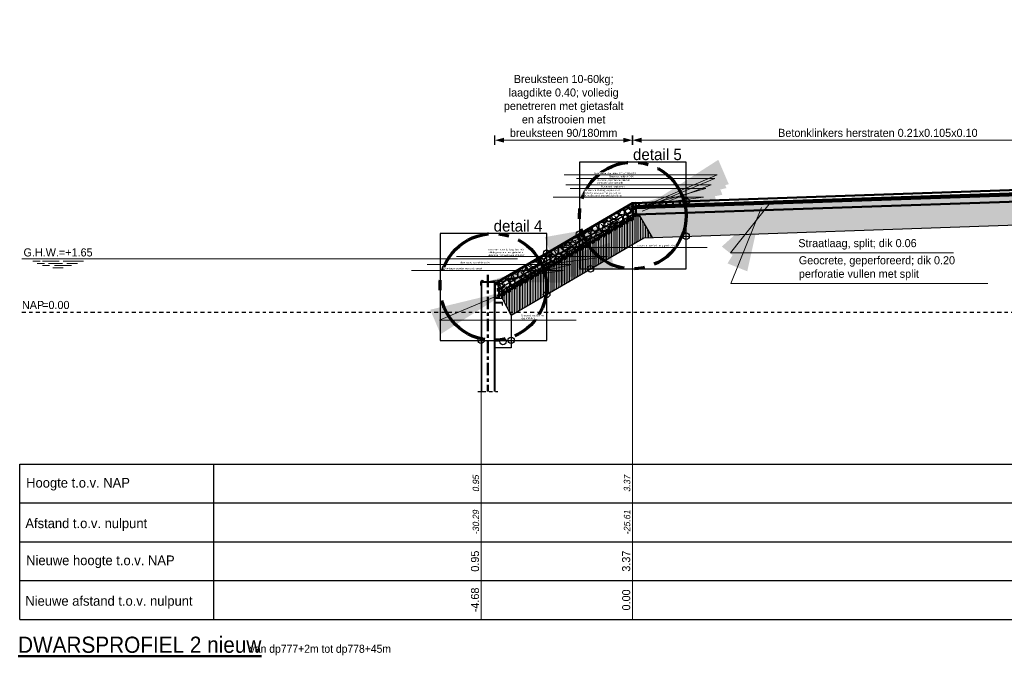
# Model space of a CAD drawing. Header units: metres. Extents: x 132 to 905, y -50 to 63.
# Tile 18 of 87: x 267 to 298, y -49 to -30. Entities that reach past the tile are written whole.
import ezdxf
from ezdxf.enums import TextEntityAlignment as Align

# ---------------------------------------------------------------- set-up
doc = ezdxf.new("R2010")
doc.units = ezdxf.units.M
doc.header["$LTSCALE"] = 0.1
for name, pattern in [('CENTER2', [28.575, 19.05, -3.175, 3.175, -3.175]), ('geotextiel', [0.2, -0.1, 0.1]), ('NAP', [20, 12.5, -2.5, 2.5, -2.5]), ('PHANTOM', [2.5, 1.25, -0.25, 0.25, -0.25, 0.25, -0.25])]:
    doc.linetypes.add(name, pattern=pattern)
for name, color, linetype, lineweight in [('DP-Afbreek', 2, 'PHANTOM', 25), ('DP-BS-arcering_haringmanblokken', 25, 'Continuous', 0), ('DP-BS-arcering_klei', 253, 'Continuous', 0), ('DP-BS-arcering_zand', 251, 'Continuous', 0), ('DP-BS-damwand', 2, 'Continuous', 50), ('DP-BS-Matenbalk_verlenglijnen', 253, 'Continuous', 0), ('DP-BS-profiel', 2, 'Continuous', 25), ('DP-Matenbalk-omschrijving', 3, 'Continuous', 35), ('DP-NAP-lijn', 6, 'NAP', 25), ('DP-NW-arcering_asfalt', 1, 'Continuous', 18), ('DP-NW-arcering_overlaging', 1, 'Continuous', 18), ('DP-NW-Geotextiel', 3, 'geotextiel', 35), ('DP-NW-Geotextiel_detail', 150, 'geotextiel', 35), ('DP-NW-Matenbalk_verlenglijnen', 135, 'Continuous', 0), ('DP-NW-Profiel', 4, 'Continuous', 50), ('DP-Waterlijn', 1, 'Continuous', 13), ('DP-Waterlijn_tekst', 7, 'Continuous', 35), ('Plts-Detail', 5, 'CENTER2', 70), ('TL-2.5 mm tekst_schaaldp', 7, 'Continuous', 25), ('TL-2.5mm Tekst', 7, 'Continuous', 25), ('TL-5.0mm Tekst', 4, 'Continuous', 50)]:
    doc.layers.add(name, color=color, linetype=linetype, lineweight=lineweight)
for name, color, linetype in [('DP-Matenbalk', 1, 'Continuous'), ('DP-Matenbalk_bestaandehoogten', 6, 'Continuous'), ('DP-Matenbalk_nwhoogten', 7, 'Continuous'), ('DP-NW-Maatvoering', 7, 'Continuous')]:
    doc.layers.add(name, color=color, linetype=linetype)
doc.layers.add('TO-Viewport', color=152, linetype='Continuous', plot=False)
doc.styles.add('dp-besthgt', font='StagCAD.ttf', dxfattribs={"oblique": 10, "height": 0.2})
doc.styles.add('Ontwnota-dwp-Bruinissepolder tot Grevelingendam$0$dp-nwhgt', font='StagCAD.ttf', dxfattribs={"height": 0.25})
doc.styles.add('Ontwnota-dwp-Bruinissepolder tot Grevelingendam$0$StagCAD', font='StagCAD.ttf')
doc.styles.add('StagCAD', font='StagCAD.ttf')
doc.dimstyles.new('GM-maatvoering', dxfattribs={"dimtxt": 2.5, "dimasz": 2.5, "dimexe": 1, "dimexo": 0, "dimgap": 1, "dimtad": 1, "dimrnd": 0.001, "dimzin": 1, "dimdsep": 46, "dimtxsty": 'StagCAD', "dimcen": 0.09, "dimclrd": 1, "dimclre": 1, "dimclrt": 7, "dimazin": 0, "dimtfac": 1, "dimtix": 1, "dimtmove": 0, "dimatfit": 3, "dimfxl": 1, "dimfxlon": 1, "dimtvp": 0.83, "dimtolj": 1, "dimtzin": 0, "dimlwd": 15, "dimlwe": 15, "dimarcsym": 0})
doc.dimstyles.new('Ontwnota-dwp-Bruinissepolder tot Grevelingendam$0$GM-maatvoering', dxfattribs={"dimtxt": 2.5, "dimasz": 1, "dimexe": 0, "dimexo": 0, "dimgap": 1, "dimtad": 1, "dimrnd": 0.001, "dimzin": 1, "dimdsep": 46, "dimtxsty": 'Ontwnota-dwp-Bruinissepolder tot Grevelingendam$0$StagCAD', "dimblk1": 'Ontwnota-dwp-Bruinissepolder tot Grevelingendam$0$DIM_PIJL', "dimblk2": 'Ontwnota-dwp-Bruinissepolder tot Grevelingendam$0$DIM_PIJL', "dimsah": 1, "dimcen": 0.09, "dimse1": 1, "dimse2": 1, "dimclrd": 1, "dimclre": 1, "dimclrt": 7, "dimazin": 0, "dimtfac": 1, "dimtix": 1, "dimtmove": 0, "dimatfit": 3, "dimldrblk": 'Ontwnota-dwp-Bruinissepolder tot Grevelingendam$0$RAD_PIJL', "dimfxl": 1, "dimtvp": 0.83, "dimtolj": 1, "dimtzin": 0, "dimlwd": 15, "dimarcsym": 0})
doc.dimstyles.new('Ontwnota-dwp-Bruinissepolder tot Grevelingendam$0$leader 1_100', dxfattribs={"dimscale": 0.1, "dimtxt": 2.5, "dimasz": 2, "dimexe": 0, "dimexo": 0, "dimgap": 1, "dimtad": 1, "dimrnd": 0.001, "dimzin": 1, "dimdsep": 46, "dimtxsty": 'Ontwnota-dwp-Bruinissepolder tot Grevelingendam$0$StagCAD', "dimblk": 'Ontwnota-dwp-Bruinissepolder tot Grevelingendam$0$RAD_PIJL', "dimcen": 0.09, "dimse1": 1, "dimse2": 1, "dimclrd": 1, "dimclre": 1, "dimclrt": 7, "dimazin": 0, "dimtfac": 1, "dimtix": 1, "dimtmove": 0, "dimatfit": 0, "dimfxl": 1, "dimtvp": 0.83, "dimtolj": 1, "dimtzin": 0, "dimlwd": 15, "dimarcsym": 0})

# ---------------------------------------------------------------- blocks, each defined once
blk = doc.blocks.new('*U29')
at = {"layer": 'DP-Matenbalk'}
for p, q in [((0, -4.7), (6, -4.7)), ((0, -9.5), (0, -4.7)), ((6, -4.7), (6, -9.5)), ((6, -4.7), (50.174, -4.7)), ((0, -5.9), (6, -5.9)), ((6, -5.9), (50.174, -5.9)), ((0, -7.1), (6, -7.1)), ((6, -7.1), (50.174, -7.1)), ((0, -8.3), (6, -8.3)), ((6, -8.3), (50.174, -8.3)), ((0, -9.5), (6, -9.5)), ((6, -9.5), (50.174, -9.5))]:
    blk.add_line(p, q, dxfattribs=at)
at = {"layer": 'DP-Matenbalk-omschrijving', "style": 'StagCAD'}
for s, p in [('Hoogte t.o.v. NAP', (0.2, -5.425)), ('Afstand t.o.v. nulpunt', (0.175, -6.679)), ('Nieuwe hoogte t.o.v. NAP', (0.2, -7.825)), ('Nieuwe afstand t.o.v. nulpunt', (0.175, -9.079))]:
    blk.add_text(s, height=0.3, dxfattribs=at).set_placement(p)
at = {"layer": 'TL-2.5 mm tekst_schaaldp', "style": 'StagCAD', "width": 0.96}
blk.add_attdef('SCHAAL', (-0.05, -11.124), '', height=0.25, dxfattribs=at)
at = {"layer": 'TL-2.5mm Tekst', "lineweight": 35, "style": 'StagCAD', "width": 0.96}
blk.add_attdef('GEBIEDDWP', (7.116, -10.535), '', height=0.25, dxfattribs=at)
at = {"layer": 'TL-5.0mm Tekst', "style": 'StagCAD', "width": 0.96}
blk.add_attdef('OMSCHRIJVING', (-0.05, -10.535), '', height=0.5, dxfattribs=at)
blk = doc.blocks.new('NAP-en-WP1')
at = {"layer": 'DP-NAP-lijn'}
blk.add_line((0, 0), (501.04, 0), dxfattribs=at)
at = {"layer": 'DP-Waterlijn'}
for p, q in [((0, 16.5), (153.29, 16.5)), ((3.38, 15.8), (5.63, 15.8)), ((6.33, 15.8), (11.56, 15.8)), ((12.73, 15.8), (19.08, 15.8)), ((4.71, 15.1), (6.95, 15.1)), ((8.57, 14.4), (6.38, 14.4)), ((8.25, 15.1), (12.51, 15.1)), ((9.6, 13.7), (12.74, 13.7)), ((15.31, 14.4), (10.04, 14.4)), ((13.84, 15.1), (17.21, 15.1))]:
    blk.add_line(p, q, dxfattribs=at)
at = {"layer": 'DP-NAP-lijn', "style": 'StagCAD'}
blk.add_text('NAP', height=2.5, dxfattribs=at).set_placement((0, 1))
blk.add_attdef('NAPLIJN', (6.25, 1), '', height=2.5, dxfattribs=at)
at = {"layer": 'DP-Waterlijn_tekst', "style": 'StagCAD'}
blk.add_attdef('WP', text='', height=2.5, dxfattribs=at).set_placement((11.17, 16.5), align=Align.BOTTOM_CENTER)
blk = doc.blocks.new('HB-20-50')
blk.add_lwpolyline([(0, 0), (0.5, 0), (0.5, 0.18), (0.48, 0.2), (0.02, 0.2), (0, 0.18)], close=True)
blk.add_lwpolyline([(0.43, 0.2), (0.34, 0.13), (0.09, 0.2)])
blk = doc.blocks.new('dp777+50m')
at = {"layer": 'DP-BS-arcering_klei'}
h = blk.add_hatch(dxfattribs=at)
h.set_pattern_fill('_USER', color=251, scale=2.5, angle=90, pattern_type=0)
h.set_pattern_definition([(90, (15.206226, -16.989885), (-0.05, 0), [])])
h.paths.add_polyline_path([(14.837, -16.279), (15.206, -16.99), (19.307, -14.594), (19.575, -14.585), (19.185, -13.917), (18.969, -13.925), (18.967, -13.866)])
at = {"layer": 'DP-BS-arcering_zand'}
h = blk.add_hatch(dxfattribs=at)
h.set_pattern_fill('CUNETZAND', color=256, pattern_type=2)
h.set_pattern_definition([(0, (-267.398174, 21.9338), (0.0625, 0.0625), [0, -0.125])])
h.paths.add_polyline_path([(19.059, -13.622), (19.069, -13.921), (19.185, -13.917), (19.575, -14.585), (33.663, -14.104), (34.466, -13.777), (34.252, -13.254), (34.152, -13.257), (34.147, -13.107)])
at = {"layer": 'DP-Afbreek', "color": 1, "ltscale": 2}
blk.add_line((14.173, -19.354), (14.797, -19.354), dxfattribs=at)
at = {"layer": 'DP-BS-damwand', "color": 1, "linetype": 'CENTER2', "ltscale": 0.2}
blk.add_line((14.485, -15.745), (14.485, -19.354), dxfattribs=at)
at = {"layer": 'DP-BS-Matenbalk_verlenglijnen'}
blk.add_line((18.955, -13.525), (18.955, -24), dxfattribs=at)
blk.add_polyline3d([(14.273, -15.955, 0), (14.273, -24, 0)], dxfattribs=at)
at = {"layer": 'DP-BS-profiel', "color": 1}
for p, q in [((18.955, -13.525), (34.244, -13.004)), ((19.059, -13.622), (34.147, -13.107)), ((14.797, -15.955), (18.955, -13.525)), ((14.837, -16.279), (18.967, -13.866)), ((19.069, -13.921), (19.185, -13.917)), ((19.575, -14.585), (19.185, -13.917)), ((19.307, -14.594), (33.663, -14.104)), ((15.206, -16.99), (19.307, -14.594)), ((14.273, -15.955), (14.273, -19.354)), ((14.273, -15.968), (14.697, -15.968)), ((14.286, -15.968), (14.286, -19.354)), ((14.684, -15.968), (14.684, -19.354)), ((14.697, -15.955), (14.697, -19.354)), ((14.697, -15.955), (14.797, -15.955)), ((15.206, -16.99), (14.837, -16.279)), ((15.206, -16.99), (15.206, -18.006)), ((15.206, -18.006), (14.697, -18.006))]:
    blk.add_line(p, q, dxfattribs=at)
blk.add_lwpolyline([(18.969, -13.925), (19.069, -13.921), (19.055, -13.522), (18.955, -13.525)], close=True, dxfattribs=at)
blk.add_lwpolyline([(14.831, -16.167), (18.963, -13.752)], dxfattribs=at)
blk.add_lwpolyline([(14.697, -15.955), (14.358, -15.955, 0.876436), (14.26, -15.968), (14.26, -16.068), (14.273, -16.068), (14.273, -15.968, -1), (14.347, -15.968), (14.697, -15.968)], format="xyb", close=True, dxfattribs=at)
at = {"layer": 'DP-BS-profiel', "color": 1, "flags": 128}
blk.add_lwpolyline([(14.717, -16.455), (14.717, -15.955), (14.797, -15.955), (14.837, -16.205), (14.837, -16.455), (14.717, -16.455)], dxfattribs=at)
at = {"layer": 'DP-BS-profiel', "color": 1, "linetype": 'Continuous'}
for points in [[(14.933, -16.394), (14.937, -16.394), (14.937, -16.479), (14.817, -16.479), (14.697, -16.479), (14.697, -16.394), (14.701, -16.394, -0.391052), (14.707, -16.4), (14.712, -16.458, 0.391078), (14.725, -16.47), (14.817, -16.47), (14.909, -16.47, 0.391154), (14.922, -16.458), (14.927, -16.4, -0.391928), (14.933, -16.394)], [(14.933, -16.683), (14.937, -16.683), (14.937, -16.598), (14.817, -16.598), (14.697, -16.598), (14.697, -16.683), (14.701, -16.683, 0.391052), (14.707, -16.678), (14.712, -16.62, -0.391078), (14.725, -16.608), (14.817, -16.608), (14.909, -16.608, -0.391154), (14.922, -16.62), (14.927, -16.678, 0.391928), (14.933, -16.683)]]:
    blk.add_lwpolyline(points, format="xyb", dxfattribs=at)
at = {"layer": 'DP-BS-profiel', "color": 1}
blk.add_circle((14.952, -17.806), 0.1, dxfattribs=at)
at = {"layer": 'DP-BS-arcering_haringmanblokken', "rotation": 30.29996320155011}
for p in [(18.348, -14.112), (17.916, -14.364), (17.484, -14.616), (17.053, -14.869), (16.621, -15.121), (15.758, -15.625), (16.189, -15.373), (15.326, -15.878), (14.894, -16.13)]:
    blk.add_blockref('HB-20-50', p, dxfattribs=at)
at = {"layer": 'DP-Matenbalk'}
ref = blk.add_blockref('*U29', (0, -16.9), dxfattribs=at)
ref.add_attrib('OMSCHRIJVING', '%%uDWARSPROFIEL 2 nieuw', (-0.05, -27.435), dxfattribs={"layer": 'TL-5.0mm Tekst', "height": 0.5, "style": 'StagCAD', "width": 0.96})
ref.add_attrib('GEBIEDDWP', 'van dp777+2m tot dp778+45m', (7.116, -27.435), dxfattribs={"layer": 'TL-2.5mm Tekst', "lineweight": 35, "height": 0.25, "style": 'StagCAD', "width": 0.96})
at = {"layer": 'DP-NAP-lijn', "ltscale": 4, "xscale": 0.0999999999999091, "yscale": 0.0999999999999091, "zscale": 0.0999999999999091}
blk.add_blockref('NAP-en-WP1', (0.07, -16.9), dxfattribs=at).add_auto_attribs({'WP': 'G.H.W.=+1.65', 'NAPLIJN': '=0.00'})
at = {"layer": 'DP-Matenbalk_bestaandehoogten', "style": 'dp-besthgt', "oblique": 10}
for s, p in [('0.95', (14.273, -22.2)), ('3.37', (18.951, -22.2)), ('-30.29', (14.273, -23.4)), ('-25.61', (18.951, -23.4))]:
    blk.add_text(s, height=0.2, rotation=90, dxfattribs=at).set_placement(p, align=Align.BOTTOM_CENTER)
blk = doc.blocks.new('Ontwnota-dwp-Bruinissepolder tot Grevelingendam$0$DIM_PIJL')
at = {"color": 1}
blk.add_line((0, 1.414), (0, -1.414), dxfattribs=at)
at = {"color": 1, "linetype": 'ByBlock'}
blk.add_solid([(-2.828, -0.75), (-2.828, 0.75), (0, 0)], dxfattribs=at)
blk = doc.blocks.new('*D105')
at = {"layer": 'Defpoints', "color": 0, "transparency": 16777216}
for p in [(286.354, -33.513), (286.354, -35.459), (282.099, -37.889)]:
    blk.add_point(p, dxfattribs=at)
at = {"layer": 'DP-NW-Maatvoering', "color": 1, "lineweight": 15, "transparency": 16777216}
blk.add_line((282.199, -33.513), (286.254, -33.513), dxfattribs=at)
at = {"layer": 'DP-NW-Maatvoering', "color": 1, "lineweight": 15, "transparency": 16777216, "xscale": 0.1, "yscale": 0.1, "zscale": 0.1, "rotation": 180}
blk.add_blockref('Ontwnota-dwp-Bruinissepolder tot Grevelingendam$0$DIM_PIJL', (282.099, -33.513), dxfattribs=at)
at = {"layer": 'DP-NW-Maatvoering', "color": 1, "lineweight": 15, "transparency": 16777216, "xscale": 0.1, "yscale": 0.1, "zscale": 0.1}
blk.add_blockref('Ontwnota-dwp-Bruinissepolder tot Grevelingendam$0$DIM_PIJL', (286.354, -33.513), dxfattribs=at)
at = {"layer": 'DP-NW-Maatvoering', "color": 7, "transparency": 16777216, "insert": (284.227, -32.455), "char_height": 0.25, "attachment_point": 5, "style": 'Ontwnota-dwp-Bruinissepolder tot Grevelingendam$0$StagCAD'}
blk.add_mtext('\\A1;Breuksteen 10-60kg;\\Plaagdikte 0.40; volledig \\Ppenetreren met gietasfalt \\Pen afstrooien met\\Pbreuksteen 90/180mm', dxfattribs=at)
blk = doc.blocks.new('Ontwnota-dwp-Bruinissepolder tot Grevelingendam$0$RAD_PIJL')
at = {"color": 1, "linetype": 'Continuous'}
blk.add_solid([(-2.828, -0.75), (-2.828, 0.75), (0, 0)], dxfattribs=at)
blk = doc.blocks.new('*D106')
at = {"layer": 'Defpoints', "color": 0, "transparency": 16777216}
for p in [(301.542, -33.513), (301.542, -34.941), (286.354, -35.459)]:
    blk.add_point(p, dxfattribs=at)
at = {"layer": 'DP-NW-Maatvoering', "color": 1, "lineweight": 15, "transparency": 16777216}
blk.add_line((286.454, -33.513), (301.442, -33.513), dxfattribs=at)
at = {"layer": 'DP-NW-Maatvoering', "color": 1, "lineweight": 15, "transparency": 16777216, "xscale": 0.1, "yscale": 0.1, "zscale": 0.1, "rotation": 180}
blk.add_blockref('Ontwnota-dwp-Bruinissepolder tot Grevelingendam$0$DIM_PIJL', (286.354, -33.513), dxfattribs=at)
at = {"layer": 'DP-NW-Maatvoering', "color": 1, "lineweight": 15, "transparency": 16777216, "xscale": 0.1, "yscale": 0.1, "zscale": 0.1}
blk.add_blockref('Ontwnota-dwp-Bruinissepolder tot Grevelingendam$0$DIM_PIJL', (301.542, -33.513), dxfattribs=at)
at = {"layer": 'DP-NW-Maatvoering', "color": 7, "transparency": 16777216, "insert": (293.948, -33.288), "char_height": 0.25, "attachment_point": 5, "style": 'Ontwnota-dwp-Bruinissepolder tot Grevelingendam$0$StagCAD'}
blk.add_mtext('\\A1;Betonklinkers herstraten 0.21x0.105x0.10', dxfattribs=at)
blk = doc.blocks.new('Ontwnota-dwp-Bruinissepolder tot Grevelingendam$0$NWHO')
at = {"layer": 'DP-Matenbalk_nwhoogten', "style": 'Ontwnota-dwp-Bruinissepolder tot Grevelingendam$0$dp-nwhgt'}
for tag, p in [('AFSTAND', (0.6, -0.013)), ('HOOGTE', (1.8, -0.013))]:
    blk.add_attdef(tag, text='', height=0.25, dxfattribs=at).set_placement(p, align=Align.BOTTOM_CENTER)

msp = doc.modelspace()

# ---------------------------------------------------------------- hatches: boundary and pattern name
at = {"layer": 'DP-NW-arcering_asfalt'}
h = msp.add_hatch(dxfattribs=at)
h.set_pattern_fill('ANSI33', color=256, scale=0.02)
h.paths.add_polyline_path([(301.554, -35.301), (301.548, -35.101), (286.459, -35.615), (286.466, -35.815)])
at = {"layer": 'DP-NW-arcering_overlaging'}
h = msp.add_hatch(dxfattribs=at)
h.set_pattern_fill('NATUURST', color=256, scale=0.05, angle=90, style=0, pattern_type=2)
h.set_pattern_definition([(90, (302.349, -40.03783), (-0.5, 0.5), [0.025, -0.025, 0.05, -0.4]), (90, (302.324, -40.23783), (-0.5, 0.5), [0.125, -0.375]), (90, (302.299, -40.26283), (-0.5, 0.5), [0.125, -0.375]), (90, (302.174, -40.03783), (-0.5, 0.5), [0.025, -0.475]), (90, (302.124, -40.28783), (-0.5, 0.5), [0.075, -0.425]), (90, (302.099, -40.28783), (-0.5, 0.5), [0.075, -0.425]), (90, (302.074, -39.98783), (-0.5, 0.5), [0.15, -0.35]), (90, (302.049, -40.01283), (-0.5, 0.5), [0.15, -0.35]), (90, (301.999, -40.13783), (-0.5, 0.5), [0.05, -0.45]), (90, (301.974, -40.11283), (-0.5, 0.5), [0.025, -0.475]), (90, (301.924, -40.33783), (-0.5, 0.5), [0.025, -0.025, 0.025, -0.425]), (180, (302.024, -40.33783), (-0.5, -0.5), [0.075, -0.425]), (180, (302.199, -40.31283), (-0.5, -0.5), [0.025, -0.05, 0.025, -0.05, 0.1, -0.25]), (180, (301.899, -40.26283), (-0.5, -0.5), [0.025, -0.475]), (180, (302.124, -40.18783), (-0.5, -0.5), [0.025, -0.475]), (180, (301.999, -40.16283), (-0.5, -0.5), [0.025, -0.475]), (180, (302.274, -40.11283), (-0.5, -0.5), [0.05, -0.45]), (180, (302.299, -40.08783), (-0.5, -0.5), [0.075, -0.425]), (180, (301.999, -40.06283), (-0.5, -0.5), [0.05, -0.025, 0.05, -0.375]), (180, (302.149, -40.03783), (-0.5, -0.5), [0.1, -0.4]), (180, (302.149, -40.01283), (-0.5, -0.5), [0.05, -0.45]), (180, (302.324, -39.96283), (-0.5, -0.5), [0.1, -0.4]), (180, (302.324, -39.93783), (-0.5, -0.5), [0.075, -0.425]), (135, (302.299, -40.13783), (-0.5, 0), [0.035355, -0.671751]), (135, (302.174, -40.06283), (-0.5, 0), [0.035355, -0.671751]), (135, (302.099, -40.01283), (-0.5, 0), [0.035355, -0.671751]), (135, (302.049, -40.36283), (-0.5, 0), [0.035355, -0.671751]), (135, (301.949, -40.31283), (-0.5, 0), [0.035355, -0.671751]), (135, (302.224, -40.08783), (-0.5, 0), [0.07071, -0.636396]), (135, (301.899, -40.03783), (-0.5, 0), [0.07071, -0.636396]), (225, (302.374, -40.06283), (0, -0.5), [0.07071, -0.636396]), (225, (302.349, -40.03783), (0, -0.5), [0.07071, -0.636396]), (225, (302.224, -39.96283), (0, -0.5), [0.07071, -0.636396]), (225, (302.049, -40.03783), (0, -0.5), [0.07071, -0.636396]), (225, (302.049, -40.01283), (0, -0.5), [0.07071, -0.636396]), (225, (302.199, -40.11283), (0, -0.5), [0.106066, -0.601041]), (225, (302.224, -39.93783), (0, -0.5), [0.106066, -0.601041]), (225, (302.224, -40.11283), (0, -0.5), [0.141421, -0.565685]), (225, (301.924, -40.33783), (0, -0.5), [0.141421, -0.565685]), (225, (301.949, -40.33783), (0, -0.5), [0.141421, -0.565685]), (225, (302.224, -40.31283), (0, -0.5), [0.035355, -0.671751]), (225, (302.099, -40.31283), (0, -0.5), [0.035355, -0.671751]), (116.565, (302.349, -40.01283), (-2e-10, 0.5), [0.055902, -1.062132]), (116.565, (302.199, -40.11283), (-2e-10, 0.5), [0.055902, -1.062132]), (116.565, (302.249, -39.93783), (-2e-10, 0.5), [0.111803, -1.006231]), (116.565, (302.224, -39.93783), (-2e-10, 0.5), [0.111803, -1.006231]), (153.435, (301.974, -40.08783), (-0.5, 3e-11), [0.0559, -0.559, 0.1118, -0.391334]), (153.435, (302.174, -40.33783), (-0.5, 3e-11), [0.055902, -1.062132]), (153.435, (302.374, -40.26283), (-0.5, 3e-11), [0.055902, -1.062132]), (153.435, (302.174, -40.31283), (-0.5, 3e-11), [0.055902, -1.062132]), (153.435, (301.949, -40.06283), (-0.5, 3e-11), [0.055902, -1.062132]), (153.435, (301.974, -40.08783), (-0.5, 3e-11), [0.055902, -1.062132]), (153.435, (302.099, -40.18783), (-0.5, 3e-11), [0.111803, -1.006231]), (153.435, (302.099, -40.21283), (-0.5, 3e-11), [0.111803, -1.006231]), (206.565, (302.099, -40.28783), (-0.5, -2e-10), [0.055902, -1.062132]), (206.565, (302.324, -40.26283), (-0.5, -2e-10), [0.111803, -1.006231]), (206.565, (302.299, -40.26283), (-0.5, -2e-10), [0.111803, -1.006231]), (243.435, (301.974, -40.16283), (-3e-11, -0.5), [0.111803, -1.006231]), (243.435, (301.974, -40.11283), (-3e-11, -0.5), [0.167705, -0.950329]), (135, (302.374, -40.27734), (-0.1104854, -0.1104854), [0.078125, -0.0390625])])
h.paths.add_polyline_path([(286.354, -35.459), (282.195, -37.889), (282.235, -38.139), (282.235, -38.289), (282.304, -38.289), (286.369, -35.913)])

# ---------------------------------------------------------------- linework, layer by layer
at = {"layer": 'DP-NW-Geotextiel', "ltscale": 10, "flags": 128}
msp.add_lwpolyline([(282.146, -37.897), (282.185, -38.143), (282.185, -38.339), (282.317, -38.339), (286.42, -35.941), (286.404, -35.457)], dxfattribs=at)
at = {"layer": 'DP-NW-Geotextiel_detail', "ltscale": 10, "flags": 128}
msp.add_lwpolyline([(282.175, -37.892), (282.215, -38.14), (282.215, -38.309), (282.309, -38.309), (286.389, -35.924), (286.374, -35.458)], dxfattribs=at)
at = {"layer": 'DP-NW-Matenbalk_verlenglijnen'}
for p, q in [((286.354, -35.459), (286.354, -48.334)), ((281.671, -37.889), (281.671, -48.334))]:
    msp.add_line(p, q, dxfattribs=at)
at = {"layer": 'DP-NW-Profiel'}
for p, q in [((286.354, -35.459), (301.542, -34.941)), ((286.457, -35.555), (301.545, -35.041)), ((286.459, -35.615), (301.548, -35.101)), ((286.466, -35.815), (301.554, -35.301)), ((282.195, -37.889), (286.354, -35.459)), ((286.454, -35.455), (286.456, -35.535)), ((286.558, -35.452), (286.562, -35.552)), ((286.768, -35.445), (286.772, -35.545)), ((286.978, -35.438), (286.982, -35.537)), ((287.188, -35.43), (287.192, -35.53)), ((287.398, -35.423), (287.401, -35.523)), ((287.608, -35.416), (287.611, -35.516)), ((287.818, -35.409), (287.821, -35.509)), ((288.028, -35.402), (288.031, -35.502))]:
    msp.add_line(p, q, dxfattribs=at)
msp.add_lwpolyline([(286.454, -35.455), (286.354, -35.459), (286.367, -35.859), (286.467, -35.855)], close=True, dxfattribs=at)
for points in [[(282.235, -38.289), (282.304, -38.289), (286.369, -35.913), (286.367, -35.859)], [(282.195, -37.889), (282.235, -38.139), (282.235, -38.289)]]:
    msp.add_lwpolyline(points, dxfattribs=at)
at = {"layer": 'Plts-Detail'}
for centre in [(286.365, -35.843), (282.053, -38.054)]:
    msp.add_circle(centre, 1.65, dxfattribs=at)
at = {"layer": 'TO-Viewport', "color": 251}
for points in [[(284.715, -37.493), (288.015, -37.493), (288.015, -34.193), (284.715, -34.193)], [(280.403, -39.704), (283.703, -39.704), (283.703, -36.404), (280.403, -36.404)]]:
    msp.add_lwpolyline(points, close=True, dxfattribs=at)
for centre in [(288.015, -35.402), (284.715, -36.417), (288.015, -36.483), (283.703, -37.008), (285.054, -37.493), (283.703, -38.282), (281.671, -39.704), (282.604, -39.704)]:
    msp.add_circle(centre, 0.1, dxfattribs=at)

# ---------------------------------------------------------------- block references
msp.add_blockref('dp777+50m', (267.398, -21.934))
at = {"layer": 'DP-Matenbalk_nwhoogten', "rotation": 90}
for p, values in [((281.671, -48.334), {'AFSTAND': '-4.68', 'HOOGTE': '0.95'}), ((286.349, -48.334), {'AFSTAND': '0.00', 'HOOGTE': '3.37'})]:
    msp.add_blockref('Ontwnota-dwp-Bruinissepolder tot Grevelingendam$0$NWHO', p, dxfattribs=at).add_auto_attribs(values)

# ---------------------------------------------------------------- texts
at = {"layer": 'DP-NW-Maatvoering', "color": 7, "char_height": 0.25, "attachment_point": 7, "style": 'Ontwnota-dwp-Bruinissepolder tot Grevelingendam$0$StagCAD'}
for s, insert in [('\\A1;Straatlaag, split; dik 0.06', (291.487, -36.897)), ('\\A1;Geocrete, geperforeerd; dik 0.20\\Pperforatie vullen met split', (291.503, -37.844))]:
    msp.add_mtext(s, dxfattribs=dict(at, insert=insert))
at = {"layer": 'Plts-Detail', "lineweight": 40, "style": 'StagCAD'}
for s, p in [('detail 5', (286.373, -34.129)), ('detail 4', (282.061, -36.34))]:
    msp.add_text(s, height=0.35, dxfattribs=at).set_placement(p)

# ---------------------------------------------------------------- dimensions: what is measured, and where the dimension line sits
at = {"layer": 'DP-NW-Maatvoering'}
for base, p1, p2, text, override, picture, middle in [((286.354, -33.513), (282.099, -37.889), (286.354, -35.459), 'Breuksteen 10-60kg;\\Plaagdikte 0.40; volledig \\Ppenetreren met gietasfalt \\Pen afstrooien met\\Pbreuksteen 90/180mm', {"dimscale": 0, "dimtix": 1, "dimtofl": 1, "dimtmove": 0, "dimatfit": 3}, '*D105', (284.227, -32.455)), ((301.542, -33.513), (286.354, -35.459), (301.542, -34.941), 'Betonklinkers herstraten 0.21x0.105x0.10', {"dimscale": 0}, '*D106', (293.948, -33.288))]:
    dim = msp.add_linear_dim(base=base, p1=p1, p2=p2, text=text, dimstyle='Ontwnota-dwp-Bruinissepolder tot Grevelingendam$0$GM-maatvoering', override=override, dxfattribs=at)
    dim.commit()
    dim.dimension.update_dxf_attribs({"geometry": picture, "text_midpoint": middle})

# ---------------------------------------------------------------- leaders
at = {"layer": 'DP-NW-Maatvoering', "annotation_type": 0, "has_hookline": 1}
for points, dimstyle, override, hookline_direction, text_width in [([(286.796, -35.57), (288.908, -34.697), (286.408, -34.697)], 'GM-maatvoering', {"dimscale": 0}, 1, 0.78), ([(286.227, -35.587), (288.558, -35.274), (286.058, -35.274)], 'GM-maatvoering', {"dimscale": 0}, 1, 1.155), ([(290.622, -35.443), (289.387, -36.997), (291.387, -36.997)], 'Ontwnota-dwp-Bruinissepolder tot Grevelingendam$0$leader 1_100', {"dimscale": 0, "dimgap": 1, "dimtad": 1}, 0, 3.9), ([(290.347, -35.59), (289.403, -37.944), (291.403, -37.944)], 'Ontwnota-dwp-Bruinissepolder tot Grevelingendam$0$leader 1_100', {"dimscale": 0, "dimgap": 1, "dimtad": 1}, 0, 4.95), ([(286.136, -36.072), (283.957, -36.836), (286.457, -36.836)], 'GM-maatvoering', {"dimscale": 0}, 0, 1.208), ([(282.209, -37.905), (284.473, -37.361), (281.973, -37.361)], 'GM-maatvoering', {"dimscale": 0}, 1, 0.965), ([(282.562, -38.161), (280.387, -39.081), (282.887, -39.081)], 'GM-maatvoering', {"dimscale": 0}, 0, 0.723)]:
    msp.add_leader(points, dimstyle=dimstyle, override=override, dxfattribs=dict(at, hookline_direction=hookline_direction, text_width=text_width))

# ---------------------------------------------------------------- next in the draw order: texts
at = {"layer": 'DP-NW-Maatvoering', "color": 7, "char_height": 0.05, "style": 'StagCAD', "bg_fill": 3, "box_fill_scale": 1.1, "bg_fill_color": 256, "bg_fill_transparency": 0}
for s, insert, attachment_point in [('\\A1;Straatlaag, split; dik 0.06', (286.388, -34.677), 9), ('\\A1;Breuksteen 10-60kg; laagdikte 0.40;\\Pvolledig penetreren met gietasfalt en\\Pafstrooien met breuksteen 90/180mm', (284.883, -35.254), 7), ('\\A1;Geotextiel; weefsel met opgestikt vlies', (287.685, -36.816), 9), ('\\A1;Dilatatievoeg van asfaltmastiek', (281.953, -37.341), 9), ('\\A1;Geotextiel; weefsel met\\Popgestikt vlies', (282.907, -39.061), 7)]:
    msp.add_mtext(s, dxfattribs=dict(at, insert=insert, attachment_point=attachment_point))

# ---------------------------------------------------------------- next in the draw order: leaders
at = {"layer": 'DP-NW-Maatvoering', "annotation_type": 0, "has_hookline": 1, "hookline_direction": 1}
for points, text_width in [([(286.878, -35.486), (288.977, -34.582), (286.477, -34.582)], 1.23), ([(281.892, -37.884), (284.224, -37.539), (281.724, -37.539)], 1.205)]:
    msp.add_leader(points, dimstyle='GM-maatvoering', override={"dimscale": 0}, dxfattribs=dict(at, text_width=text_width))

# ---------------------------------------------------------------- next in the draw order: texts
at = {"layer": 'DP-NW-Maatvoering', "color": 7, "char_height": 0.05, "attachment_point": 9, "style": 'StagCAD', "bg_fill": 3, "box_fill_scale": 1.1, "bg_fill_color": 256, "bg_fill_transparency": 0}
for s, insert in [('\\A1;Betonklinkers herstraten 0.21x0.105x0.10', (286.457, -34.562)), ('\\A1;Afdekking vrijhouden van asfaltmastiek', (281.704, -37.519))]:
    msp.add_mtext(s, dxfattribs=dict(at, insert=insert))

# ---------------------------------------------------------------- next in the draw order: leaders
at = {"layer": 'DP-NW-Maatvoering', "annotation_type": 0, "has_hookline": 1, "hookline_direction": 1}
for points, text_width in [([(286.419, -35.638), (288.625, -35.008), (286.125, -35.008)], 0.695), ([(283.24, -37.424), (285.571, -37.111), (283.071, -37.111)], 1.155)]:
    msp.add_leader(points, dimstyle='GM-maatvoering', override={"dimscale": 0}, dxfattribs=dict(at, text_width=text_width))

# ---------------------------------------------------------------- next in the draw order: texts
at = {"layer": 'DP-NW-Maatvoering', "color": 7, "char_height": 0.05, "style": 'StagCAD', "bg_fill": 3, "box_fill_scale": 1.1, "bg_fill_color": 256, "bg_fill_transparency": 0}
for s, insert, attachment_point in [('\\A1;Betonband herplaatsen', (286.105, -34.988), 9), ('\\A1;Breuksteen 10-60kg; laagdikte 0.40;\\Pvolledig penetreren met gietasfalt en\\Pafstrooien met breuksteen 90/180mm', (281.896, -37.091), 7)]:
    msp.add_mtext(s, dxfattribs=dict(at, insert=insert, attachment_point=attachment_point))

# ---------------------------------------------------------------- next in the draw order: leaders
at = {"layer": 'DP-NW-Maatvoering', "annotation_type": 0, "has_hookline": 1, "hookline_direction": 1, "text_width": 0.99}
msp.add_leader([(286.655, -35.708), (288.789, -34.893), (286.289, -34.893)], dimstyle='GM-maatvoering', override={"dimscale": 0}, dxfattribs=at)

# ---------------------------------------------------------------- next in the draw order: texts
at = {"layer": 'DP-NW-Maatvoering', "color": 7, "insert": (285.279, -34.873), "char_height": 0.05, "attachment_point": 7, "style": 'StagCAD', "bg_fill": 3, "box_fill_scale": 1.1, "bg_fill_color": 256, "bg_fill_transparency": 0}
msp.add_mtext('\\A1;Geocrete, geperforeerd; dik 0.20\\Pperforatie vullen met split', dxfattribs=at)

doc.saveas('drawing.dxf')
